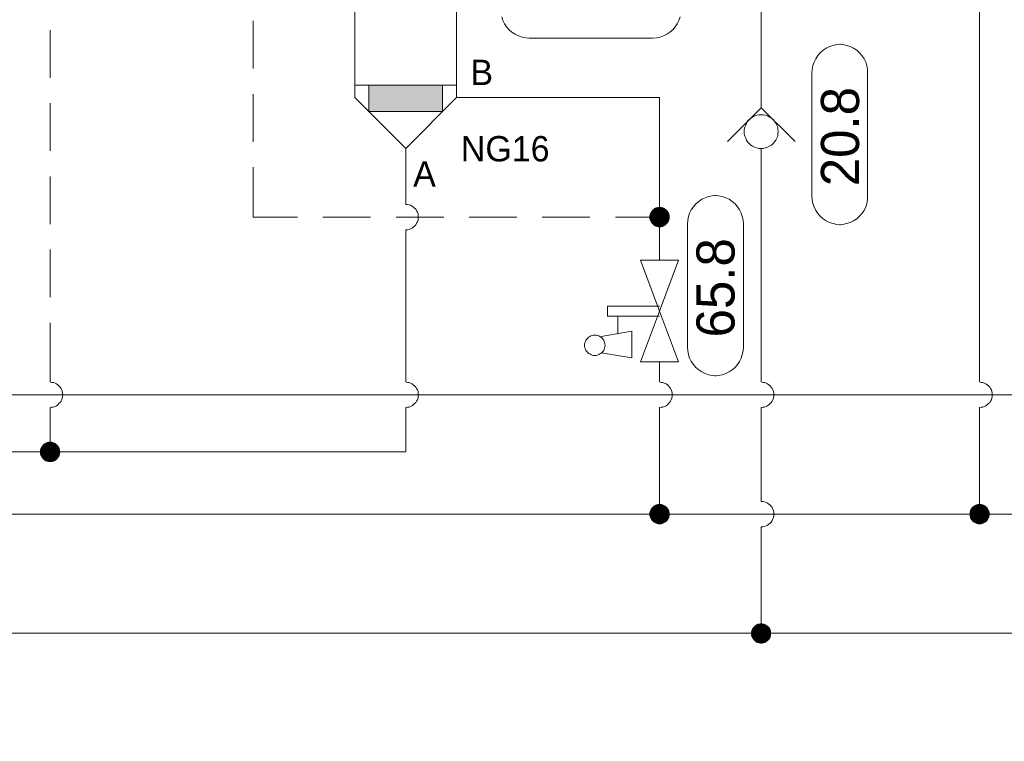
# Model space of a CAD drawing. Header units: millimetres. Extents: x 0 to 138, y 0 to 47.
# Tile 50 of 165: x 26.48 to 28.92, y 15.45 to 17.24. Entities that reach past the tile are written whole.
import ezdxf

# ---------------------------------------------------------------- set-up
doc = ezdxf.new("R2010")
doc.units = ezdxf.units.MM
for name, color, linetype in [('PDF_Geomertry', 7, 'Continuous'), ('PDF_Solid Fills', 7, 'Continuous'), ('PDF_Text', 7, 'Continuous')]:
    doc.layers.add(name, color=color, linetype=linetype)
doc.styles.add('PDF Arial', font='txt')

msp = doc.modelspace()

# ---------------------------------------------------------------- hatches: boundary and pattern name
at = {"layer": 'PDF_Solid Fills', "transparency": 33554559}
for points in [[(28.0688, 16.7493), (28.0535, 16.7693), (28.0562, 16.7715)], [(28.0688, 16.7493), (28.0562, 16.7715), (28.059, 16.7729)], [(28.0688, 16.7493), (28.059, 16.7729), (28.0626, 16.7735)], [(28.0688, 16.7493), (28.0626, 16.7735), (28.0654, 16.7743)], [(28.0688, 16.7493), (28.0654, 16.7743), (28.0688, 16.7743)], [(28.0688, 16.7493), (28.0724, 16.7743), (28.0757, 16.7735)], [(28.0688, 16.7493), (28.0688, 16.7743), (28.0724, 16.7743)], [(28.0688, 16.7493), (28.0757, 16.7735), (28.0785, 16.7729)], [(28.0688, 16.7493), (28.0785, 16.7729), (28.0813, 16.7715)], [(28.0688, 16.7493), (28.0813, 16.7715), (28.084, 16.7693)], [(28.0688, 16.7493), (28.0437, 16.7526), (28.0446, 16.7563)], [(28.0688, 16.7493), (28.0437, 16.7493), (28.0437, 16.7526)], [(28.0688, 16.7493), (28.0437, 16.7457), (28.0437, 16.7493)], [(28.0688, 16.7493), (28.0446, 16.7429), (28.0437, 16.7457)], [(28.0688, 16.7493), (28.0446, 16.7563), (28.046, 16.759)], [(28.0688, 16.7493), (28.046, 16.7396), (28.0446, 16.7429)], [(28.0688, 16.7493), (28.046, 16.759), (28.0474, 16.7618)], [(28.0688, 16.7493), (28.0474, 16.7368), (28.046, 16.7396)], [(28.0688, 16.7493), (28.0474, 16.7618), (28.0488, 16.7646)], [(28.0688, 16.7493), (28.0488, 16.734), (28.0474, 16.7368)], [(28.0688, 16.7493), (28.0488, 16.7646), (28.0515, 16.7674)], [(28.0688, 16.7493), (28.0515, 16.7318), (28.0488, 16.734)], [(28.0688, 16.7493), (28.0515, 16.7674), (28.0535, 16.7693)], [(28.0688, 16.7493), (28.0535, 16.729), (28.0515, 16.7318)], [(28.0688, 16.7493), (28.0562, 16.7276), (28.0535, 16.729)], [(28.0688, 16.7493), (28.059, 16.7262), (28.0562, 16.7276)], [(28.0688, 16.7493), (28.0626, 16.7249), (28.059, 16.7262)], [(28.0688, 16.7493), (28.0654, 16.7243), (28.0626, 16.7249)], [(28.0688, 16.7493), (28.0688, 16.7243), (28.0654, 16.7243)], [(28.0688, 16.7493), (28.084, 16.7693), (28.0868, 16.7674)], [(28.0688, 16.7493), (28.0868, 16.7674), (28.089, 16.7646)], [(28.0688, 16.7493), (28.089, 16.7646), (28.091, 16.7618)], [(28.0688, 16.7493), (28.091, 16.7618), (28.0924, 16.759)], [(28.0688, 16.7493), (28.0924, 16.759), (28.0932, 16.7563)], [(28.0688, 16.7493), (28.0932, 16.7563), (28.0938, 16.7526)], [(28.0688, 16.7493), (28.0938, 16.7526), (28.0938, 16.7493)], [(28.0688, 16.7493), (28.0724, 16.7243), (28.0688, 16.7243)], [(28.0688, 16.7493), (28.0757, 16.7249), (28.0724, 16.7243)], [(28.0688, 16.7493), (28.0785, 16.7262), (28.0757, 16.7249)], [(28.0688, 16.7493), (28.0813, 16.7276), (28.0785, 16.7262)], [(28.0688, 16.7493), (28.084, 16.729), (28.0813, 16.7276)], [(28.0688, 16.7493), (28.0868, 16.7318), (28.084, 16.729)], [(28.0688, 16.7493), (28.089, 16.734), (28.0868, 16.7318)], [(28.0688, 16.7493), (28.091, 16.7368), (28.089, 16.734)], [(28.0688, 16.7493), (28.0924, 16.7396), (28.091, 16.7368)], [(28.0688, 16.7493), (28.0932, 16.7429), (28.0924, 16.7396)], [(28.0688, 16.7493), (28.0938, 16.7457), (28.0932, 16.7429)], [(28.0688, 16.7493), (28.0938, 16.7493), (28.0938, 16.7457)], [(26.5599, 16.1679), (26.5404, 16.1832), (26.5424, 16.1854)], [(26.5599, 16.1679), (26.5424, 16.1854), (26.5446, 16.1882)], [(26.5599, 16.1679), (26.5446, 16.1882), (26.5474, 16.1896)], [(26.5599, 16.1679), (26.5474, 16.1896), (26.5507, 16.191)], [(26.5599, 16.1679), (26.5507, 16.191), (26.5535, 16.1924)], [(26.5599, 16.1679), (26.5535, 16.1924), (26.5571, 16.1929)], [(26.5599, 16.1679), (26.5571, 16.1929), (26.5599, 16.1929)], [(26.5599, 16.1679), (26.5632, 16.1929), (26.5668, 16.1924)], [(26.5599, 16.1679), (26.5599, 16.1929), (26.5632, 16.1929)], [(26.5599, 16.1679), (26.5668, 16.1924), (26.5696, 16.191)], [(26.5599, 16.1679), (26.5696, 16.191), (26.5729, 16.1896)], [(26.5599, 16.1679), (26.5729, 16.1896), (26.5757, 16.1882)], [(26.5599, 16.1679), (26.5757, 16.1882), (26.5779, 16.1854)], [(26.5599, 16.1679), (26.5779, 16.1854), (26.5799, 16.1832)], [(26.5599, 16.1679), (26.5349, 16.1679), (26.5354, 16.1715)], [(26.5599, 16.1679), (26.5354, 16.1646), (26.5349, 16.1679)], [(26.5599, 16.1679), (26.5354, 16.1743), (26.5368, 16.1776)], [(26.5599, 16.1679), (26.5354, 16.1715), (26.5354, 16.1743)], [(26.5599, 16.1679), (26.5354, 16.161), (26.5354, 16.1646)], [(26.5599, 16.1679), (26.5368, 16.1582), (26.5354, 16.161)], [(26.5599, 16.1679), (26.5368, 16.1776), (26.5382, 16.1804)], [(26.5599, 16.1679), (26.5382, 16.1554), (26.5368, 16.1582)], [(26.5599, 16.1679), (26.5382, 16.1804), (26.5404, 16.1832)], [(26.5599, 16.1679), (26.5404, 16.1526), (26.5382, 16.1554)], [(26.5599, 16.1679), (26.5424, 16.1499), (26.5404, 16.1526)], [(26.5599, 16.1679), (26.5446, 16.1479), (26.5424, 16.1499)], [(26.5599, 16.1679), (26.5474, 16.1457), (26.5446, 16.1479)], [(26.5599, 16.1679), (26.5507, 16.1443), (26.5474, 16.1457)], [(26.5599, 16.1679), (26.5535, 16.1437), (26.5507, 16.1443)], [(26.5599, 16.1679), (26.5571, 16.1429), (26.5535, 16.1437)], [(26.5599, 16.1679), (26.5599, 16.1429), (26.5571, 16.1429)], [(26.5599, 16.1679), (26.5799, 16.1832), (26.5821, 16.1804)], [(26.5599, 16.1679), (26.5821, 16.1804), (26.5835, 16.1776)], [(26.5599, 16.1679), (26.5835, 16.1776), (26.584, 16.1743)], [(26.5599, 16.1679), (26.584, 16.1743), (26.5849, 16.1715)], [(26.5599, 16.1679), (26.5849, 16.1715), (26.5854, 16.1679)], [(26.5599, 16.1679), (26.5632, 16.1429), (26.5599, 16.1429)], [(26.5599, 16.1679), (26.5668, 16.1437), (26.5632, 16.1429)], [(26.5599, 16.1679), (26.5696, 16.1443), (26.5668, 16.1437)], [(26.5599, 16.1679), (26.5729, 16.1457), (26.5696, 16.1443)], [(26.5599, 16.1679), (26.5757, 16.1479), (26.5729, 16.1457)], [(26.5599, 16.1679), (26.5779, 16.1499), (26.5757, 16.1479)], [(26.5599, 16.1679), (26.5799, 16.1526), (26.5779, 16.1499)], [(26.5599, 16.1679), (26.5821, 16.1554), (26.5799, 16.1526)], [(26.5599, 16.1679), (26.5835, 16.1582), (26.5821, 16.1554)], [(26.5599, 16.1679), (26.584, 16.161), (26.5835, 16.1582)], [(26.5599, 16.1679), (26.5849, 16.1646), (26.584, 16.161)], [(26.5599, 16.1679), (26.5854, 16.1679), (26.5849, 16.1646)], [(28.0688, 16.0138), (28.0626, 16.0382), (28.0654, 16.0387)], [(28.0688, 16.0138), (28.0654, 16.0387), (28.0688, 16.0387)], [(28.0688, 16.0138), (28.0724, 16.0387), (28.0757, 16.0382)], [(28.0688, 16.0138), (28.0688, 16.0387), (28.0724, 16.0387)], [(28.8613, 16.0138), (28.8543, 16.0382), (28.8576, 16.0387)], [(28.8613, 16.0138), (28.8576, 16.0387), (28.8613, 16.0387)], [(28.8613, 16.0138), (28.8646, 16.0387), (28.8674, 16.0382)], [(28.8613, 16.0138), (28.8613, 16.0387), (28.8646, 16.0387)], [(28.0688, 16.0138), (28.0437, 16.0174), (28.0446, 16.0201)], [(28.0688, 16.0138), (28.0437, 16.0138), (28.0437, 16.0174)], [(28.0688, 16.0138), (28.0446, 16.0201), (28.046, 16.0235)], [(28.0688, 16.0138), (28.046, 16.0235), (28.0474, 16.0263)], [(28.0688, 16.0138), (28.0474, 16.0263), (28.0488, 16.029)], [(28.0688, 16.0138), (28.0488, 16.029), (28.0515, 16.0318)], [(28.0688, 16.0138), (28.0515, 16.0318), (28.0535, 16.034)], [(28.0688, 16.0138), (28.0535, 16.034), (28.0562, 16.0354)], [(28.0688, 16.0138), (28.0562, 16.0354), (28.059, 16.0368)], [(28.0688, 16.0138), (28.059, 16.0368), (28.0626, 16.0382)], [(28.0688, 16.0138), (28.0757, 16.0382), (28.0785, 16.0368)], [(28.0688, 16.0138), (28.0785, 16.0368), (28.0813, 16.0354)], [(28.0688, 16.0138), (28.0813, 16.0354), (28.084, 16.034)], [(28.0688, 16.0138), (28.084, 16.034), (28.0868, 16.0318)], [(28.0688, 16.0138), (28.0868, 16.0318), (28.089, 16.029)], [(28.0688, 16.0138), (28.089, 16.029), (28.091, 16.0263)], [(28.0688, 16.0138), (28.091, 16.0263), (28.0924, 16.0235)], [(28.0688, 16.0138), (28.0924, 16.0235), (28.0932, 16.0201)], [(28.0688, 16.0138), (28.0932, 16.0201), (28.0938, 16.0174)], [(28.0688, 16.0138), (28.0938, 16.0174), (28.0938, 16.0138)], [(28.8613, 16.0138), (28.8363, 16.0174), (28.8368, 16.0201)], [(28.8613, 16.0138), (28.8363, 16.0138), (28.8363, 16.0174)], [(28.8613, 16.0138), (28.8368, 16.0201), (28.8376, 16.0235)], [(28.8613, 16.0138), (28.8376, 16.0235), (28.839, 16.0263)], [(28.8613, 16.0138), (28.839, 16.0263), (28.841, 16.029)], [(28.8613, 16.0138), (28.841, 16.029), (28.8432, 16.0318)], [(28.8613, 16.0138), (28.8432, 16.0318), (28.846, 16.034)], [(28.8613, 16.0138), (28.846, 16.034), (28.8487, 16.0354)], [(28.8613, 16.0138), (28.8487, 16.0354), (28.8515, 16.0368)], [(28.8613, 16.0138), (28.8515, 16.0368), (28.8543, 16.0382)], [(28.8613, 16.0138), (28.8674, 16.0382), (28.871, 16.0368)], [(28.8613, 16.0138), (28.871, 16.0368), (28.8737, 16.0354)], [(28.8613, 16.0138), (28.8737, 16.0354), (28.8765, 16.034)], [(28.8613, 16.0138), (28.8765, 16.034), (28.8785, 16.0318)], [(28.8613, 16.0138), (28.8785, 16.0318), (28.8813, 16.029)], [(28.8613, 16.0138), (28.8813, 16.029), (28.8826, 16.0263)], [(28.8613, 16.0138), (28.8826, 16.0263), (28.884, 16.0235)], [(28.8613, 16.0138), (28.884, 16.0235), (28.8854, 16.0201)], [(28.8613, 16.0138), (28.8854, 16.0201), (28.8863, 16.0174)], [(28.8613, 16.0138), (28.8863, 16.0174), (28.8863, 16.0138)], [(28.0688, 16.0138), (28.0437, 16.0104), (28.0437, 16.0138)], [(28.0688, 16.0138), (28.0446, 16.0076), (28.0437, 16.0104)], [(28.0688, 16.0138), (28.046, 16.004), (28.0446, 16.0076)], [(28.0688, 16.0138), (28.0474, 16.0013), (28.046, 16.004)], [(28.0688, 16.0138), (28.0488, 15.9985), (28.0474, 16.0013)], [(28.0688, 16.0138), (28.0515, 15.9957), (28.0488, 15.9985)], [(28.0688, 16.0138), (28.0535, 15.9938), (28.0515, 15.9957)], [(28.0688, 16.0138), (28.0562, 15.9924), (28.0535, 15.9938)], [(28.0688, 16.0138), (28.059, 15.991), (28.0562, 15.9924)], [(28.0688, 16.0138), (28.0626, 15.9896), (28.059, 15.991)], [(28.0688, 16.0138), (28.0654, 15.9888), (28.0626, 15.9896)], [(28.0688, 16.0138), (28.0688, 15.9888), (28.0654, 15.9888)], [(28.0688, 16.0138), (28.0724, 15.9888), (28.0688, 15.9888)], [(28.0688, 16.0138), (28.0757, 15.9896), (28.0724, 15.9888)], [(28.0688, 16.0138), (28.0785, 15.991), (28.0757, 15.9896)], [(28.0688, 16.0138), (28.0813, 15.9924), (28.0785, 15.991)], [(28.0688, 16.0138), (28.084, 15.9938), (28.0813, 15.9924)], [(28.0688, 16.0138), (28.0868, 15.9957), (28.084, 15.9938)], [(28.0688, 16.0138), (28.089, 15.9985), (28.0868, 15.9957)], [(28.0688, 16.0138), (28.091, 16.0013), (28.089, 15.9985)], [(28.0688, 16.0138), (28.0924, 16.004), (28.091, 16.0013)], [(28.0688, 16.0138), (28.0932, 16.0076), (28.0924, 16.004)], [(28.0688, 16.0138), (28.0938, 16.0104), (28.0932, 16.0076)], [(28.0688, 16.0138), (28.0938, 16.0138), (28.0938, 16.0104)], [(28.8613, 16.0138), (28.8363, 16.0104), (28.8363, 16.0138)], [(28.8613, 16.0138), (28.8368, 16.0076), (28.8363, 16.0104)], [(28.8613, 16.0138), (28.8376, 16.004), (28.8368, 16.0076)], [(28.8613, 16.0138), (28.839, 16.0013), (28.8376, 16.004)], [(28.8613, 16.0138), (28.841, 15.9985), (28.839, 16.0013)], [(28.8613, 16.0138), (28.8432, 15.9957), (28.841, 15.9985)], [(28.8613, 16.0138), (28.846, 15.9938), (28.8432, 15.9957)], [(28.8613, 16.0138), (28.8487, 15.9924), (28.846, 15.9938)], [(28.8613, 16.0138), (28.8515, 15.991), (28.8487, 15.9924)], [(28.8613, 16.0138), (28.8543, 15.9896), (28.8515, 15.991)], [(28.8613, 16.0138), (28.8576, 15.9888), (28.8543, 15.9896)], [(28.8613, 16.0138), (28.8613, 15.9888), (28.8576, 15.9888)], [(28.8613, 16.0138), (28.8646, 15.9888), (28.8613, 15.9888)], [(28.8613, 16.0138), (28.8674, 15.9896), (28.8646, 15.9888)], [(28.8613, 16.0138), (28.871, 15.991), (28.8674, 15.9896)], [(28.8613, 16.0138), (28.8737, 15.9924), (28.871, 15.991)], [(28.8613, 16.0138), (28.8765, 15.9938), (28.8737, 15.9924)], [(28.8613, 16.0138), (28.8785, 15.9957), (28.8765, 15.9938)], [(28.8613, 16.0138), (28.8813, 15.9985), (28.8785, 15.9957)], [(28.8613, 16.0138), (28.8826, 16.0013), (28.8813, 15.9985)], [(28.8613, 16.0138), (28.884, 16.004), (28.8826, 16.0013)], [(28.8613, 16.0138), (28.8854, 16.0076), (28.884, 16.004)], [(28.8613, 16.0138), (28.8863, 16.0104), (28.8854, 16.0076)], [(28.8613, 16.0138), (28.8863, 16.0138), (28.8863, 16.0104)], [(28.3201, 15.7188), (28.2951, 15.7215), (28.296, 15.7249)], [(28.3201, 15.7188), (28.296, 15.7249), (28.2974, 15.7276)], [(28.3201, 15.7188), (28.2974, 15.7276), (28.2988, 15.7313)], [(28.3201, 15.7188), (28.2988, 15.7313), (28.3007, 15.734)], [(28.3201, 15.7188), (28.3007, 15.734), (28.3029, 15.736)], [(28.3201, 15.7188), (28.3029, 15.736), (28.3049, 15.7382)], [(28.3201, 15.7188), (28.3049, 15.7382), (28.3076, 15.7401)], [(28.3201, 15.7188), (28.3076, 15.7401), (28.3104, 15.7415)], [(28.3201, 15.7188), (28.3104, 15.7415), (28.314, 15.7429)], [(28.3201, 15.7188), (28.314, 15.7429), (28.3174, 15.7429)], [(28.3201, 15.7188), (28.3174, 15.7429), (28.3201, 15.7438)], [(28.3201, 15.7188), (28.3201, 15.7438), (28.3237, 15.7429)], [(28.3201, 15.7188), (28.3271, 15.7429), (28.3299, 15.7415)], [(28.3201, 15.7188), (28.3237, 15.7429), (28.3271, 15.7429)], [(28.3201, 15.7188), (28.3299, 15.7415), (28.3326, 15.7401)], [(28.3201, 15.7188), (28.3326, 15.7401), (28.3354, 15.7382)], [(28.3201, 15.7188), (28.3354, 15.7382), (28.3382, 15.736)], [(28.3201, 15.7188), (28.3382, 15.736), (28.3404, 15.734)], [(28.3201, 15.7188), (28.3404, 15.734), (28.3424, 15.7313)], [(28.3201, 15.7188), (28.3424, 15.7313), (28.3438, 15.7276)], [(28.3201, 15.7188), (28.3438, 15.7276), (28.3446, 15.7249)], [(28.3201, 15.7188), (28.3446, 15.7249), (28.3451, 15.7215)], [(28.3201, 15.7188), (28.2951, 15.7188), (28.2951, 15.7215)], [(28.3201, 15.7188), (28.2951, 15.7151), (28.2951, 15.7188)], [(28.3201, 15.7188), (28.296, 15.7118), (28.2951, 15.7151)], [(28.3201, 15.7188), (28.2974, 15.709), (28.296, 15.7118)], [(28.3201, 15.7188), (28.2988, 15.7054), (28.2974, 15.709)], [(28.3201, 15.7188), (28.3007, 15.7035), (28.2988, 15.7054)], [(28.3201, 15.7188), (28.3029, 15.7007), (28.3007, 15.7035)], [(28.3201, 15.7188), (28.3049, 15.6985), (28.3029, 15.7007)], [(28.3201, 15.7188), (28.3076, 15.6965), (28.3049, 15.6985)], [(28.3201, 15.7188), (28.3104, 15.6951), (28.3076, 15.6965)], [(28.3201, 15.7188), (28.314, 15.6943), (28.3104, 15.6951)], [(28.3201, 15.7188), (28.3174, 15.6938), (28.314, 15.6943)], [(28.3201, 15.7188), (28.3201, 15.6929), (28.3174, 15.6938)], [(28.3201, 15.7188), (28.3451, 15.7215), (28.3451, 15.7188)], [(28.3201, 15.7188), (28.3237, 15.6938), (28.3201, 15.6929)], [(28.3201, 15.7188), (28.3271, 15.6943), (28.3237, 15.6938)], [(28.3201, 15.7188), (28.3299, 15.6951), (28.3271, 15.6943)], [(28.3201, 15.7188), (28.3326, 15.6965), (28.3299, 15.6951)], [(28.3201, 15.7188), (28.3354, 15.6985), (28.3326, 15.6965)], [(28.3201, 15.7188), (28.3382, 15.7007), (28.3354, 15.6985)], [(28.3201, 15.7188), (28.3404, 15.7035), (28.3382, 15.7007)], [(28.3201, 15.7188), (28.3424, 15.7054), (28.3404, 15.7035)], [(28.3201, 15.7188), (28.3438, 15.709), (28.3424, 15.7054)], [(28.3201, 15.7188), (28.3446, 15.7118), (28.3438, 15.709)], [(28.3201, 15.7188), (28.3451, 15.7151), (28.3446, 15.7118)], [(28.3201, 15.7188), (28.3451, 15.7188), (28.3451, 15.7151)]]:
    msp.add_hatch(color=256, dxfattribs=at).paths.add_polyline_path(points)

# ---------------------------------------------------------------- linework, layer by layer
at = {"layer": 'PDF_Geomertry', "lineweight": 15}
for points in [[(28.3201, 17.5632), (28.3201, 17.4221), (28.3201, 17.0451), (28.3201, 17.0201)], [(27.566, 17.0451), (27.4404, 16.9193), (27.3146, 17.0451), (27.3146, 17.4221), (27.566, 17.4221), (27.566, 17.0451), (28.0688, 17.0451), (28.0688, 16.7493), (27.9599, 16.7493)], [(28.8613, 16.341), (28.8613, 17.391)], [(27.0632, 17.2354), (27.0632, 17.1174)], [(28.1201, 17.2451), (28.1168, 17.236), (28.1126, 17.2276), (28.1076, 17.2201), (28.1015, 17.2132), (28.0946, 17.2068), (28.0868, 17.2021), (28.0785, 17.1979), (28.0701, 17.1951), (28.0613, 17.1929), (28.0515, 17.1924), (27.7465, 17.1924), (27.7376, 17.1929), (27.7285, 17.1951), (27.7196, 17.1979), (27.7113, 17.2021), (27.7035, 17.2068), (27.6965, 17.2132), (27.6904, 17.2201), (27.6854, 17.2276), (27.6812, 17.236), (27.6785, 17.2451)], [(26.5599, 17.2124), (26.5599, 17.0938)], [(27.3146, 17.0763), (27.566, 17.0763)], [(27.3493, 17.0763), (27.3493, 17.0104), (27.5312, 17.0104), (27.5312, 17.0763)], [(27.0632, 17.054), (27.0632, 16.936)], [(26.5599, 17.0313), (26.5599, 16.9132)], [(28.2368, 16.9368), (28.3201, 17.0201), (28.4043, 16.9368)], [(27.4404, 16.7804), (27.4404, 16.9193)], [(28.3201, 16.341), (28.3243, 16.3401), (28.3285, 16.3396), (28.3326, 16.3382), (28.3363, 16.3368), (28.3396, 16.334), (28.3424, 16.3318), (28.3451, 16.3285), (28.3474, 16.3249), (28.3493, 16.3215), (28.3507, 16.3174), (28.3515, 16.3132), (28.3521, 16.3096), (28.3515, 16.3054), (28.3507, 16.3013), (28.3493, 16.2971), (28.3474, 16.2938), (28.3451, 16.2901), (28.3424, 16.2874), (28.3396, 16.2846), (28.3363, 16.2818), (28.3326, 16.2804), (28.3285, 16.279), (28.3243, 16.2785), (28.3201, 16.2776), (28.3243, 16.2785), (28.3285, 16.279), (28.3326, 16.2804), (28.3363, 16.2818), (28.3396, 16.2846), (28.3424, 16.2874), (28.3451, 16.2901), (28.3474, 16.2938), (28.3493, 16.2971), (28.3507, 16.3013), (28.3515, 16.3054), (28.3521, 16.3096), (28.3515, 16.3132), (28.3507, 16.3174), (28.3493, 16.3215), (28.3474, 16.3249), (28.3451, 16.3285), (28.3424, 16.3318), (28.3396, 16.334), (28.3363, 16.3368), (28.3326, 16.3382), (28.3285, 16.3396), (28.3243, 16.3401), (28.3201, 16.341), (28.3201, 16.9193)], [(27.0632, 16.8729), (27.0632, 16.7493), (27.1724, 16.7493)], [(26.5599, 16.8499), (26.5599, 16.7318)], [(27.4404, 16.341), (27.4404, 16.7179), (27.4446, 16.7179), (27.4487, 16.7188), (27.4521, 16.7201), (27.4563, 16.7221), (27.459, 16.7243), (27.4626, 16.7271), (27.4654, 16.7304), (27.4674, 16.734), (27.4696, 16.7374), (27.471, 16.7415), (27.4715, 16.7451), (27.4715, 16.7493), (27.4715, 16.7535), (27.471, 16.7576), (27.4696, 16.7618), (27.4674, 16.7651), (27.4654, 16.7687), (27.4626, 16.7715), (27.459, 16.7743), (27.4563, 16.7763), (27.4521, 16.7785), (27.4487, 16.7799), (27.4446, 16.7804), (27.4404, 16.7804), (27.4446, 16.7804), (27.4487, 16.7799), (27.4521, 16.7785), (27.4563, 16.7763), (27.459, 16.7743), (27.4626, 16.7715), (27.4654, 16.7687), (27.4674, 16.7651), (27.4696, 16.7618), (27.471, 16.7576), (27.4715, 16.7535), (27.4715, 16.7493), (27.4715, 16.7451), (27.471, 16.7415), (27.4696, 16.7374), (27.4674, 16.734), (27.4654, 16.7304), (27.4626, 16.7271), (27.459, 16.7243), (27.4563, 16.7221), (27.4521, 16.7201), (27.4487, 16.7188), (27.4446, 16.7179), (27.4404, 16.7179)], [(27.2354, 16.7493), (27.3535, 16.7493)], [(27.4168, 16.7493), (27.5349, 16.7493)], [(27.5974, 16.7493), (27.7154, 16.7493)], [(27.7785, 16.7493), (27.8965, 16.7493)], [(28.0688, 16.6424), (28.0688, 16.7493)], [(26.5599, 16.6688), (26.5599, 16.5507)], [(28.0688, 16.504), (27.9404, 16.504), (27.9404, 16.529), (28.0688, 16.529)], [(27.9654, 16.4604), (27.9654, 16.504)], [(26.5599, 16.341), (26.564, 16.3401), (26.5682, 16.3396), (26.5724, 16.3382), (26.5757, 16.3368), (26.5793, 16.334), (26.5821, 16.3318), (26.5849, 16.3285), (26.5876, 16.3249), (26.589, 16.3215), (26.5904, 16.3174), (26.591, 16.3132), (26.5918, 16.3096), (26.591, 16.3054), (26.5904, 16.3013), (26.589, 16.2971), (26.5876, 16.2938), (26.5849, 16.2901), (26.5821, 16.2874), (26.5793, 16.2846), (26.5757, 16.2818), (26.5724, 16.2804), (26.5682, 16.279), (26.564, 16.2785), (26.5599, 16.2776), (26.564, 16.2785), (26.5682, 16.279), (26.5724, 16.2804), (26.5757, 16.2818), (26.5793, 16.2846), (26.5821, 16.2874), (26.5849, 16.2901), (26.5876, 16.2938), (26.589, 16.2971), (26.5904, 16.3013), (26.591, 16.3054), (26.5918, 16.3096), (26.591, 16.3132), (26.5904, 16.3174), (26.589, 16.3215), (26.5876, 16.3249), (26.5849, 16.3285), (26.5821, 16.3318), (26.5793, 16.334), (26.5757, 16.3368), (26.5724, 16.3382), (26.5682, 16.3396), (26.564, 16.3401), (26.5599, 16.341), (26.5599, 16.4874)], [(27.9243, 16.4132), (28.0001, 16.4007), (28.0001, 16.4665), (27.9243, 16.454)], [(28.0688, 16.341), (28.0729, 16.3401), (28.0771, 16.3396), (28.0807, 16.3382), (28.0849, 16.3368), (28.0882, 16.334), (28.091, 16.3318), (28.0938, 16.3285), (28.096, 16.3249), (28.0979, 16.3215), (28.0993, 16.3174), (28.1001, 16.3132), (28.1001, 16.3096), (28.1001, 16.3054), (28.0993, 16.3013), (28.0979, 16.2971), (28.096, 16.2938), (28.0938, 16.2901), (28.091, 16.2874), (28.0882, 16.2846), (28.0849, 16.2818), (28.0807, 16.2804), (28.0771, 16.279), (28.0729, 16.2785), (28.0688, 16.2776), (28.0729, 16.2785), (28.0771, 16.279), (28.0807, 16.2804), (28.0849, 16.2818), (28.0882, 16.2846), (28.091, 16.2874), (28.0938, 16.2901), (28.096, 16.2938), (28.0979, 16.2971), (28.0993, 16.3013), (28.1001, 16.3054), (28.1001, 16.3096), (28.1001, 16.3132), (28.0993, 16.3174), (28.0979, 16.3215), (28.096, 16.3249), (28.0938, 16.3285), (28.091, 16.3318), (28.0882, 16.334), (28.0849, 16.3368), (28.0807, 16.3382), (28.0771, 16.3396), (28.0729, 16.3401), (28.0688, 16.341), (28.0688, 16.391)], [(26.0821, 16.1679), (26.5599, 16.1679), (27.4404, 16.1679), (27.4404, 16.2776), (27.4446, 16.2785), (27.4487, 16.279), (27.4521, 16.2804), (27.4563, 16.2818), (27.459, 16.2846), (27.4626, 16.2874), (27.4654, 16.2901), (27.4674, 16.2938), (27.4696, 16.2971), (27.471, 16.3013), (27.4715, 16.3054), (27.4715, 16.3096), (27.4715, 16.3132), (27.471, 16.3174), (27.4696, 16.3215), (27.4674, 16.3249), (27.4654, 16.3285), (27.4626, 16.3318), (27.459, 16.334), (27.4563, 16.3368), (27.4521, 16.3382), (27.4487, 16.3396), (27.4446, 16.3401), (27.4404, 16.341), (27.4446, 16.3401), (27.4487, 16.3396), (27.4521, 16.3382), (27.4563, 16.3368), (27.459, 16.334), (27.4626, 16.3318), (27.4654, 16.3285), (27.4674, 16.3249), (27.4696, 16.3215), (27.471, 16.3174), (27.4715, 16.3132), (27.4715, 16.3096), (27.4715, 16.3054), (27.471, 16.3013), (27.4696, 16.2971), (27.4674, 16.2938), (27.4654, 16.2901), (27.4626, 16.2874), (27.459, 16.2846), (27.4563, 16.2818), (27.4521, 16.2804), (27.4487, 16.279), (27.4446, 16.2785), (27.4404, 16.2776)], [(31.316, 16.0138), (28.8613, 16.0138), (28.8613, 16.2776), (28.8654, 16.2785), (28.8696, 16.279), (28.8729, 16.2804), (28.8765, 16.2818), (28.8799, 16.2846), (28.8835, 16.2874), (28.8863, 16.2901), (28.8882, 16.2938), (28.8904, 16.2971), (28.8918, 16.3013), (28.8924, 16.3054), (28.8924, 16.3096), (28.8924, 16.3132), (28.8918, 16.3174), (28.8904, 16.3215), (28.8882, 16.3249), (28.8863, 16.3285), (28.8835, 16.3318), (28.8799, 16.334), (28.8765, 16.3368), (28.8729, 16.3382), (28.8696, 16.3396), (28.8654, 16.3401), (28.8613, 16.341), (28.8654, 16.3401), (28.8696, 16.3396), (28.8729, 16.3382), (28.8765, 16.3368), (28.8799, 16.334), (28.8835, 16.3318), (28.8863, 16.3285), (28.8882, 16.3249), (28.8904, 16.3215), (28.8918, 16.3174), (28.8924, 16.3132), (28.8924, 16.3096), (28.8924, 16.3054), (28.8918, 16.3013), (28.8904, 16.2971), (28.8882, 16.2938), (28.8863, 16.2901), (28.8835, 16.2874), (28.8799, 16.2846), (28.8765, 16.2818), (28.8729, 16.2804), (28.8696, 16.279), (28.8654, 16.2785), (28.8613, 16.2776)], [(30.2599, 16.3096), (25.9187, 16.3096)], [(26.5599, 16.2776), (26.5599, 16.1679)], [(28.0688, 16.2776), (28.0688, 16.0138)], [(28.3201, 16.0451), (28.3243, 16.0451), (28.3285, 16.0443), (28.3326, 16.0429), (28.3363, 16.041), (28.3396, 16.0387), (28.3424, 16.036), (28.3451, 16.0332), (28.3474, 16.0299), (28.3493, 16.0257), (28.3507, 16.0221), (28.3515, 16.0179), (28.3521, 16.0138), (28.3515, 16.0096), (28.3507, 16.0054), (28.3493, 16.0021), (28.3474, 15.9979), (28.3451, 15.9943), (28.3424, 15.9915), (28.3396, 15.9888), (28.3363, 15.9868), (28.3326, 15.9846), (28.3285, 15.9832), (28.3243, 15.9826), (28.3201, 15.9826), (28.3243, 15.9826), (28.3285, 15.9832), (28.3326, 15.9846), (28.3363, 15.9868), (28.3396, 15.9888), (28.3424, 15.9915), (28.3451, 15.9943), (28.3474, 15.9979), (28.3493, 16.0021), (28.3507, 16.0054), (28.3515, 16.0096), (28.3521, 16.0138), (28.3515, 16.0179), (28.3507, 16.0221), (28.3493, 16.0257), (28.3474, 16.0299), (28.3451, 16.0332), (28.3424, 16.036), (28.3396, 16.0387), (28.3363, 16.041), (28.3326, 16.0429), (28.3285, 16.0443), (28.3243, 16.0451), (28.3201, 16.0451), (28.3201, 16.2776)], [(28.8613, 16.0138), (28.0688, 16.0138), (22.989, 16.0138)], [(28.3201, 15.9826), (28.3201, 15.7188)], [(23.2785, 15.7188), (26.2085, 15.7188), (28.3201, 15.7188), (31.014, 15.7188), (33.1265, 15.7188), (33.1265, 15.4513)]]:
    msp.add_lwpolyline(points, dxfattribs=at)
for points in [[(28.514, 17.1771), (28.5229, 17.1763), (28.5321, 17.1743), (28.541, 17.1715), (28.5493, 17.1674), (28.5571, 17.1624), (28.564, 17.1563), (28.5696, 17.1493), (28.5751, 17.1415), (28.5793, 17.1332), (28.5821, 17.1243), (28.584, 17.1151), (28.584, 17.1063), (28.584, 16.8013), (28.584, 16.7924), (28.5821, 16.7832), (28.5793, 16.7743), (28.5751, 16.766), (28.5696, 16.7582), (28.564, 16.7513), (28.5571, 16.7451), (28.5493, 16.7401), (28.541, 16.736), (28.5321, 16.7332), (28.5229, 16.7313), (28.514, 16.7304), (28.5168, 16.7304), (28.5076, 16.7313), (28.4987, 16.7332), (28.4896, 16.736), (28.4813, 16.7401), (28.4737, 16.7451), (28.4668, 16.7513), (28.4604, 16.7582), (28.4557, 16.766), (28.4515, 16.7743), (28.4487, 16.7832), (28.4465, 16.7924), (28.446, 16.8013), (28.446, 17.1063), (28.4465, 17.1151), (28.4487, 17.1243), (28.4515, 17.1332), (28.4557, 17.1415), (28.4604, 17.1493), (28.4668, 17.1563), (28.4737, 17.1624), (28.4813, 17.1674), (28.4896, 17.1715), (28.4987, 17.1743), (28.5076, 17.1763), (28.5168, 17.1771), (28.514, 17.1771)], [(28.3626, 16.961), (28.3618, 16.9665), (28.3613, 16.9721), (28.359, 16.9771), (28.3571, 16.9818), (28.3535, 16.9868), (28.3501, 16.991), (28.346, 16.9943), (28.341, 16.9971), (28.3363, 16.9999), (28.3313, 17.0013), (28.3257, 17.0026), (28.3201, 17.0026), (28.3146, 17.0026), (28.3099, 17.0013), (28.3043, 16.9999), (28.2993, 16.9971), (28.2951, 16.9943), (28.291, 16.991), (28.2868, 16.9868), (28.284, 16.9818), (28.2821, 16.9771), (28.2799, 16.9721), (28.2785, 16.9665), (28.2785, 16.961), (28.2785, 16.9554), (28.2799, 16.9499), (28.2821, 16.9451), (28.284, 16.9401), (28.2868, 16.9354), (28.291, 16.9313), (28.2951, 16.9276), (28.2993, 16.9249), (28.3043, 16.9221), (28.3099, 16.9207), (28.3146, 16.9193), (28.3201, 16.9193), (28.3257, 16.9193), (28.3313, 16.9207), (28.3363, 16.9221), (28.341, 16.9249), (28.346, 16.9276), (28.3501, 16.9313), (28.3535, 16.9354), (28.3571, 16.9401), (28.359, 16.9451), (28.3613, 16.9499), (28.3618, 16.9554), (28.3626, 16.961)], [(28.2057, 16.8026), (28.2146, 16.8021), (28.2238, 16.8007), (28.2326, 16.7971), (28.241, 16.7938), (28.2488, 16.7882), (28.2557, 16.7818), (28.2618, 16.7749), (28.2668, 16.7674), (28.271, 16.759), (28.2738, 16.7507), (28.2757, 16.7415), (28.2765, 16.7318), (28.2765, 16.4271), (28.2757, 16.4179), (28.2738, 16.409), (28.271, 16.3999), (28.2668, 16.3915), (28.2618, 16.384), (28.2557, 16.3771), (28.2488, 16.3707), (28.241, 16.366), (28.2326, 16.3618), (28.2238, 16.359), (28.2146, 16.3568), (28.2057, 16.3563), (28.209, 16.3563), (28.1993, 16.3568), (28.1904, 16.359), (28.1821, 16.3618), (28.1738, 16.366), (28.166, 16.3707), (28.159, 16.3771), (28.1529, 16.384), (28.1474, 16.3915), (28.1432, 16.3999), (28.1404, 16.409), (28.139, 16.4179), (28.1382, 16.4271), (28.1382, 16.7318), (28.139, 16.7415), (28.1404, 16.7507), (28.1432, 16.759), (28.1474, 16.7674), (28.1529, 16.7749), (28.159, 16.7818), (28.166, 16.7882), (28.1738, 16.7938), (28.1821, 16.7971), (28.1904, 16.8007), (28.1993, 16.8021), (28.209, 16.8026), (28.2057, 16.8026)], [(28.0688, 16.5165), (28.116, 16.6424), (28.0215, 16.6424), (28.0688, 16.5165)], [(28.0215, 16.391), (28.116, 16.391), (28.0688, 16.5165), (28.0215, 16.391)], [(27.934, 16.4318), (27.9335, 16.4354), (27.9326, 16.4382), (27.9321, 16.4415), (27.9307, 16.4443), (27.9285, 16.4471), (27.9265, 16.4499), (27.9238, 16.4521), (27.921, 16.4535), (27.9182, 16.4554), (27.9154, 16.4562), (27.9118, 16.4568), (27.9085, 16.4568), (27.9057, 16.4568), (27.9021, 16.4562), (27.8988, 16.4554), (27.896, 16.4535), (27.8932, 16.4521), (27.891, 16.4499), (27.889, 16.4471), (27.8868, 16.4443), (27.8854, 16.4415), (27.884, 16.4382), (27.8835, 16.4354), (27.8835, 16.4318), (27.8835, 16.4285), (27.884, 16.4257), (27.8854, 16.4221), (27.8868, 16.4193), (27.889, 16.4165), (27.891, 16.4137), (27.8932, 16.4118), (27.896, 16.4104), (27.8988, 16.409), (27.9021, 16.4076), (27.9057, 16.4068), (27.9085, 16.4068), (27.9118, 16.4068), (27.9154, 16.4076), (27.9182, 16.409), (27.921, 16.4104), (27.9238, 16.4118), (27.9265, 16.4137), (27.9285, 16.4165), (27.9307, 16.4193), (27.9321, 16.4221), (27.9326, 16.4257), (27.9335, 16.4285), (27.934, 16.4318)]]:
    msp.add_lwpolyline(points, close=True, dxfattribs=at)
at = {"layer": 'PDF_Geomertry', "lineweight": 0}
for points in [[(28.0562, 16.7493), (28.0562, 16.7479), (28.0571, 16.7465), (28.0571, 16.7443), (28.0576, 16.7429), (28.059, 16.7415), (28.0599, 16.7401), (28.0613, 16.7396), (28.0626, 16.7388), (28.064, 16.7374), (28.0654, 16.7374), (28.0674, 16.7368), (28.0688, 16.7368), (28.071, 16.7368), (28.0724, 16.7374), (28.0737, 16.7374), (28.0751, 16.7388), (28.0765, 16.7396), (28.0779, 16.7401), (28.0793, 16.7415), (28.0799, 16.7429), (28.0807, 16.7443), (28.0813, 16.7465), (28.0813, 16.7479), (28.0813, 16.7493), (28.0813, 16.7513), (28.0813, 16.7526), (28.0807, 16.754), (28.0799, 16.7554), (28.0793, 16.7568), (28.0779, 16.7582), (28.0765, 16.7596), (28.0751, 16.7604), (28.0737, 16.761), (28.0724, 16.7618), (28.071, 16.7618), (28.0688, 16.7618), (28.0674, 16.7618), (28.0654, 16.7618), (28.064, 16.761), (28.0626, 16.7604), (28.0613, 16.7596), (28.0599, 16.7582), (28.059, 16.7568), (28.0576, 16.7554), (28.0571, 16.754), (28.0571, 16.7526), (28.0562, 16.7513), (28.0562, 16.7493)], [(26.5474, 16.1679), (26.5479, 16.166), (26.5479, 16.1646), (26.5488, 16.1632), (26.5493, 16.1618), (26.5501, 16.1604), (26.5515, 16.159), (26.5521, 16.1576), (26.5535, 16.1568), (26.5557, 16.1563), (26.5571, 16.1554), (26.5585, 16.1554), (26.5599, 16.1554), (26.5618, 16.1554), (26.5632, 16.1554), (26.5646, 16.1563), (26.5668, 16.1568), (26.5674, 16.1576), (26.5688, 16.159), (26.5701, 16.1604), (26.571, 16.1618), (26.5715, 16.1632), (26.5724, 16.1646), (26.5724, 16.166), (26.5729, 16.1679), (26.5724, 16.1693), (26.5724, 16.1715), (26.5715, 16.1729), (26.571, 16.1743), (26.5701, 16.1757), (26.5688, 16.1771), (26.5674, 16.1776), (26.5668, 16.179), (26.5646, 16.1799), (26.5632, 16.1799), (26.5618, 16.1804), (26.5599, 16.1804), (26.5585, 16.1804), (26.5571, 16.1799), (26.5557, 16.1799), (26.5535, 16.179), (26.5521, 16.1776), (26.5515, 16.1771), (26.5501, 16.1757), (26.5493, 16.1743), (26.5488, 16.1729), (26.5479, 16.1715), (26.5479, 16.1693), (26.5474, 16.1679)], [(28.0562, 16.0138), (28.0562, 16.0124), (28.0571, 16.0104), (28.0571, 16.009), (28.0576, 16.0076), (28.059, 16.0063), (28.0599, 16.0049), (28.0613, 16.004), (28.0626, 16.0026), (28.064, 16.0021), (28.0654, 16.0021), (28.0674, 16.0013), (28.0688, 16.0013), (28.071, 16.0013), (28.0724, 16.0021), (28.0737, 16.0021), (28.0751, 16.0026), (28.0765, 16.004), (28.0779, 16.0049), (28.0793, 16.0063), (28.0799, 16.0076), (28.0807, 16.009), (28.0813, 16.0104), (28.0813, 16.0124), (28.0813, 16.0138), (28.0813, 16.0151), (28.0813, 16.0174), (28.0807, 16.0187), (28.0799, 16.0201), (28.0793, 16.0215), (28.0779, 16.0229), (28.0765, 16.0235), (28.0751, 16.0249), (28.0737, 16.0257), (28.0724, 16.0263), (28.071, 16.0263), (28.0688, 16.0263), (28.0674, 16.0263), (28.0654, 16.0263), (28.064, 16.0257), (28.0626, 16.0249), (28.0613, 16.0235), (28.0599, 16.0229), (28.059, 16.0215), (28.0576, 16.0201), (28.0571, 16.0187), (28.0571, 16.0174), (28.0562, 16.0151), (28.0562, 16.0138)], [(28.8487, 16.0138), (28.8487, 16.0124), (28.8487, 16.0104), (28.8493, 16.009), (28.8501, 16.0076), (28.8507, 16.0063), (28.8521, 16.0049), (28.8535, 16.004), (28.8549, 16.0026), (28.8563, 16.0021), (28.8576, 16.0021), (28.859, 16.0013), (28.8613, 16.0013), (28.8626, 16.0013), (28.864, 16.0021), (28.866, 16.0021), (28.8674, 16.0026), (28.8688, 16.004), (28.8701, 16.0049), (28.871, 16.0063), (28.8715, 16.0076), (28.8729, 16.009), (28.8729, 16.0104), (28.8737, 16.0124), (28.8737, 16.0138), (28.8737, 16.0151), (28.8729, 16.0174), (28.8729, 16.0187), (28.8715, 16.0201), (28.871, 16.0215), (28.8701, 16.0229), (28.8688, 16.0235), (28.8674, 16.0249), (28.866, 16.0257), (28.864, 16.0263), (28.8626, 16.0263), (28.8613, 16.0263), (28.859, 16.0263), (28.8576, 16.0263), (28.8563, 16.0257), (28.8549, 16.0249), (28.8535, 16.0235), (28.8521, 16.0229), (28.8507, 16.0215), (28.8501, 16.0201), (28.8493, 16.0187), (28.8487, 16.0174), (28.8487, 16.0151), (28.8487, 16.0138)], [(28.3076, 15.7188), (28.3076, 15.7165), (28.3085, 15.7151), (28.309, 15.7138), (28.3099, 15.7118), (28.3104, 15.711), (28.3113, 15.7096), (28.3126, 15.7082), (28.314, 15.7076), (28.3154, 15.7068), (28.3174, 15.7062), (28.3188, 15.7062), (28.3201, 15.7054), (28.3224, 15.7062), (28.3237, 15.7062), (28.3251, 15.7068), (28.3265, 15.7076), (28.3279, 15.7082), (28.3293, 15.7096), (28.3307, 15.711), (28.3313, 15.7118), (28.3321, 15.7138), (28.3326, 15.7151), (28.3326, 15.7165), (28.3326, 15.7188), (28.3326, 15.7201), (28.3326, 15.7215), (28.3321, 15.7229), (28.3313, 15.7249), (28.3307, 15.7262), (28.3293, 15.7271), (28.3279, 15.7285), (28.3265, 15.729), (28.3251, 15.7299), (28.3237, 15.7304), (28.3224, 15.7313), (28.3201, 15.7313), (28.3188, 15.7313), (28.3174, 15.7304), (28.3154, 15.7299), (28.314, 15.729), (28.3126, 15.7285), (28.3113, 15.7271), (28.3104, 15.7262), (28.3099, 15.7249), (28.309, 15.7229), (28.3085, 15.7215), (28.3076, 15.7201), (28.3076, 15.7188)]]:
    msp.add_lwpolyline(points, close=True, dxfattribs=at)
at = {"layer": 'PDF_Solid Fills', "transparency": 33554559}
msp.add_solid([(27.3493, 17.0763), (27.5312, 17.0763), (27.3493, 17.0104), (27.5312, 17.0104)], dxfattribs=at)

# ---------------------------------------------------------------- texts
at = {"layer": 'PDF_Text', "attachment_point": 7, "style": 'PDF Arial'}
for s, insert, char_height in [('B', (27.6007, 17.0763), 0.0628), ('NG16', (27.5771, 16.8863), 0.06283), ('A', (27.459, 16.8249), 0.0628)]:
    msp.add_mtext(s, dxfattribs=dict(at, insert=insert, char_height=char_height))
at = {"layer": 'PDF_Text', "char_height": 0.09445, "attachment_point": 7, "rotation": 90, "style": 'PDF Arial'}
for s, insert in [('20.8', (28.5642, 16.8257)), ('65.8', (28.2559, 16.4513))]:
    msp.add_mtext(s, dxfattribs=dict(at, insert=insert))

doc.saveas('drawing.dxf')
